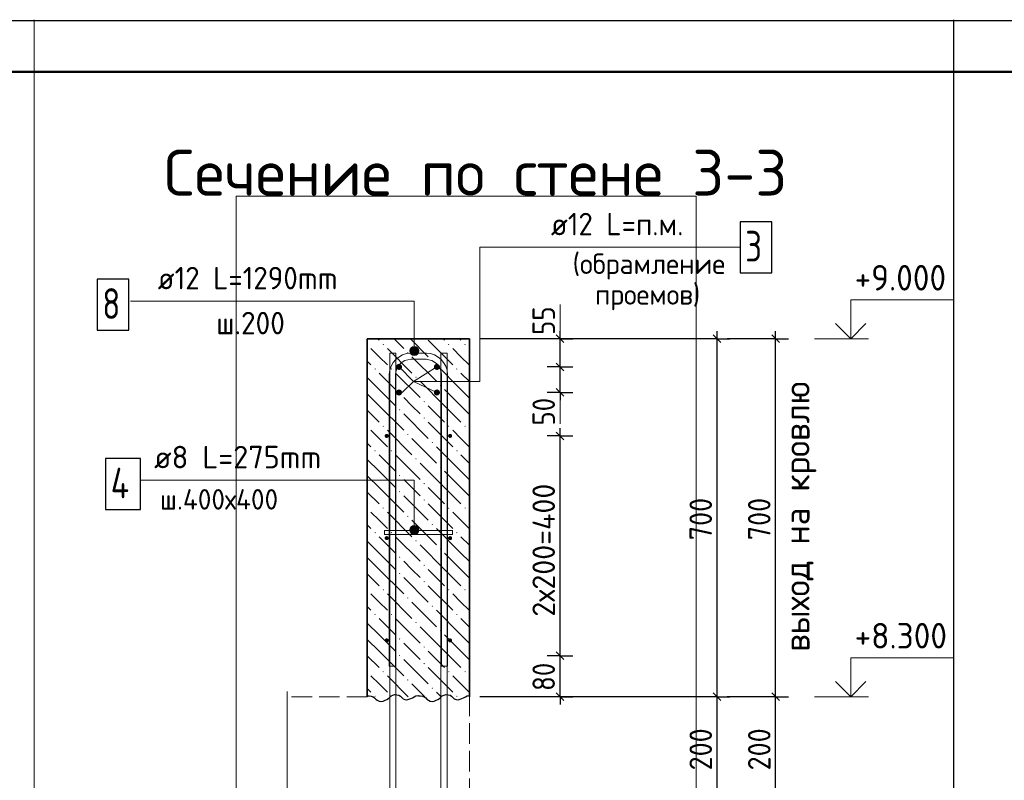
# Model space of a CAD drawing. Header units: millimetres. Extents: x 0 to 50412, y -12 to 35652.
# Tile 23 of 24: x 24382 to 35938, y 26728 to 35652. Entities that reach past the tile are written whole.
import ezdxf

# ---------------------------------------------------------------- set-up
doc = ezdxf.new("R2010")
doc.units = ezdxf.units.MM
doc.linetypes.add('______2', pattern=[324, 240, -84])
for name, color, linetype, lineweight in [('Standard', 7, 'Continuous', 25), ('ЖБ Перекрытие верхний уровень', 7, 'Continuous', 35), ('ЖБ Стена верхний уровень', 7, 'Continuous', 35), ('Заголовок чертежа', 7, 'Continuous', 25), ('Позиционная метка линия выноска', 7, 'Continuous', 13), ('Примечания', 7, 'Continuous', 13)]:
    doc.layers.add(name, color=color, linetype=linetype, lineweight=lineweight)
doc.layers.add('Размерная выноска', color=7, linetype='Continuous')
for name, color, linetype, true_color in [('Стена обрамление Г-обр.', 7, 'Continuous', 0xa0a0a0), ('Стена обрамление П-обр.', 7, 'Continuous', 0xa0a0a0), ('Стена фоновая арматура У1', 7, '______2', 0xa0a0a0), ('Стена фоновая арматура Х1', 7, '______2', 0xa0a0a0), ('Стена фоновая затяжка С-обр.', 7, '______2', 0xa0a0a0)]:
    doc.layers.add(name, color=color, linetype=linetype, true_color=true_color)
doc.styles.add('ISOCPEUR', font='txt')

msp = doc.modelspace()

# ---------------------------------------------------------------- hatches: boundary and pattern name
at = {"layer": 'ЖБ Стена верхний уровень', "linetype": 'Continuous', "lineweight": 18, "transparency": 33554687}
for points in [[(28461, 31845), (28465, 31842), (28461, 31838)], [(28641, 31842), (28649, 31849), (28657, 31842), (28649, 31834)], [(29409, 31842), (29417, 31849), (29425, 31842), (29417, 31834)], [(29601, 31842), (29609, 31849), (29617, 31842), (29609, 31834)], [(28929, 31746), (28937, 31753), (28945, 31746), (28937, 31738)], [(28545, 31554), (28553, 31561), (28561, 31554), (28553, 31546)], [(28737, 31554), (28745, 31561), (28753, 31554), (28745, 31546)], [(29217, 31650), (29225, 31657), (29233, 31650), (29225, 31642)], [(29505, 31554), (29513, 31561), (29521, 31554), (29513, 31546)], [(29025, 31458), (29033, 31465), (29041, 31458), (29033, 31450)], [(29313, 31362), (29321, 31369), (29329, 31362), (29321, 31354)], [(28833, 31266), (28841, 31273), (28849, 31266), (28841, 31258)], [(29121, 31170), (29129, 31177), (29137, 31170), (29129, 31162)], [(28833, 31074), (28841, 31081), (28849, 31074), (28841, 31066)], [(29121, 30978), (29129, 30985), (29137, 30978), (29129, 30970)], [(28461, 30885), (28465, 30882), (28461, 30878)], [(28641, 30882), (28649, 30889), (28657, 30882), (28649, 30874)], [(29409, 30882), (29417, 30889), (29425, 30882), (29417, 30874)], [(29601, 30882), (29609, 30889), (29617, 30882), (29609, 30874)], [(28929, 30786), (28937, 30793), (28945, 30786), (28937, 30778)], [(29217, 30690), (29225, 30697), (29233, 30690), (29225, 30682)], [(28545, 30594), (28553, 30601), (28561, 30594), (28553, 30586)], [(28737, 30594), (28745, 30601), (28753, 30594), (28745, 30586)], [(29505, 30594), (29513, 30601), (29521, 30594), (29513, 30586)], [(29025, 30498), (29033, 30505), (29041, 30498), (29033, 30490)], [(29313, 30402), (29321, 30409), (29329, 30402), (29321, 30394)], [(28833, 30306), (28841, 30313), (28849, 30306), (28841, 30298)], [(29121, 30210), (29129, 30217), (29137, 30210), (29129, 30202)], [(28833, 30114), (28841, 30121), (28849, 30114), (28841, 30106)], [(29121, 30018), (29129, 30025), (29137, 30018), (29129, 30010)], [(28461, 29925), (28465, 29922), (28461, 29918)], [(28641, 29922), (28649, 29929), (28657, 29922), (28649, 29914)], [(28929, 29826), (28937, 29833), (28945, 29826), (28937, 29818)], [(29409, 29922), (29417, 29929), (29425, 29922), (29417, 29914)], [(29601, 29922), (29609, 29929), (29617, 29922), (29609, 29914)], [(29217, 29730), (29225, 29737), (29233, 29730), (29225, 29722)], [(28545, 29634), (28553, 29641), (28561, 29634), (28553, 29626)], [(28737, 29634), (28745, 29641), (28753, 29634), (28745, 29626)], [(29505, 29634), (29513, 29641), (29521, 29634), (29513, 29626)], [(29025, 29538), (29033, 29545), (29041, 29538), (29033, 29530)], [(28833, 29346), (28841, 29353), (28849, 29346), (28841, 29338)], [(29313, 29442), (29321, 29449), (29329, 29442), (29321, 29434)], [(29121, 29250), (29129, 29257), (29137, 29250), (29129, 29242)], [(28833, 29154), (28841, 29161), (28849, 29154), (28841, 29146)], [(29121, 29058), (29129, 29065), (29137, 29058), (29129, 29050)], [(28461, 28965), (28465, 28962), (28461, 28958)], [(28641, 28962), (28649, 28969), (28657, 28962), (28649, 28954)], [(29409, 28962), (29417, 28969), (29425, 28962), (29417, 28954)], [(29601, 28962), (29609, 28969), (29617, 28962), (29609, 28954)], [(28929, 28866), (28937, 28873), (28945, 28866), (28937, 28858)], [(29217, 28770), (29225, 28777), (29233, 28770), (29225, 28762)], [(28545, 28674), (28553, 28681), (28561, 28674), (28553, 28666)], [(28737, 28674), (28745, 28681), (28753, 28674), (28745, 28666)], [(29505, 28674), (29513, 28681), (29521, 28674), (29513, 28666)], [(29025, 28578), (29033, 28585), (29041, 28578), (29033, 28570)], [(29313, 28482), (29321, 28489), (29329, 28482), (29321, 28474)], [(28833, 28386), (28841, 28393), (28849, 28386), (28841, 28378)], [(28833, 28194), (28841, 28201), (28849, 28194), (28841, 28186)], [(29121, 28290), (29129, 28297), (29137, 28290), (29129, 28282)], [(29121, 28098), (29129, 28105), (29137, 28098), (29129, 28090)], [(28461, 28005), (28465, 28002), (28461, 27998)], [(28641, 28002), (28649, 28009), (28657, 28002), (28649, 27994)], [(29409, 28002), (29417, 28009), (29425, 28002), (29417, 27994)], [(29601, 28002), (29609, 28009), (29617, 28002), (29609, 27994)], [(28929, 27906), (28937, 27913), (28945, 27906), (28937, 27898)], [(29217, 27810), (29225, 27817), (29233, 27810), (29225, 27802)], [(28545, 27714), (28553, 27721), (28561, 27714), (28555, 27708), (28551, 27708)], [(28737, 27714), (28745, 27721), (28753, 27714), (28747, 27708), (28743, 27708)], [(29505, 27714), (29513, 27721), (29521, 27714), (29515, 27708), (29511, 27708)]]:
    msp.add_hatch(color=7, dxfattribs=at).paths.add_polyline_path(points, flags=16)
at = {"layer": 'Позиционная метка линия выноска', "linetype": 'Continuous', "lineweight": 13, "transparency": 33554687}
for points in [[(29059, 31792), (28966, 31792), (28959, 31765)], [(29059, 31792), (28959, 31765), (29067, 31765)], [(29040, 31811), (28986, 31811), (28966, 31792)], [(29040, 31811), (28966, 31792), (29059, 31792)], [(28986, 31811), (29040, 31811), (29013, 31819)], [(29067, 31765), (28959, 31765), (28966, 31738)], [(29067, 31765), (28966, 31738), (29059, 31738)], [(29059, 31738), (28966, 31738), (28986, 31719)], [(29059, 31738), (28986, 31719), (29040, 31719)], [(29040, 31719), (28986, 31719), (29013, 31711)], [(29040, 29711), (28986, 29711), (28966, 29692)], [(29040, 29711), (28966, 29692), (29059, 29692)], [(28986, 29711), (29040, 29711), (29013, 29719)], [(29059, 29692), (28966, 29692), (28959, 29665)], [(29059, 29692), (28959, 29665), (29067, 29665)], [(29067, 29665), (28959, 29665), (28966, 29638)], [(29067, 29665), (28966, 29638), (29059, 29638)], [(29059, 29638), (28966, 29638), (28986, 29619)], [(29059, 29638), (28986, 29619), (29040, 29619)], [(29040, 29619), (28986, 29619), (29013, 29611)]]:
    msp.add_hatch(color=7, dxfattribs=at).paths.add_polyline_path(points)
at = {"layer": 'Стена обрамление Г-обр.', "linetype": 'Continuous', "lineweight": 13, "transparency": 33554687}
for points in [[(28870, 31578), (28867, 31592), (28859, 31603), (28848, 31611), (28834, 31614), (28820, 31611), (28808, 31603), (28800, 31592), (28798, 31578), (28800, 31564), (28808, 31553), (28820, 31545), (28834, 31542), (28848, 31545), (28859, 31553), (28867, 31564)], [(29315, 31578), (29312, 31592), (29304, 31603), (29292, 31611), (29279, 31614), (29265, 31611), (29253, 31603), (29245, 31592), (29243, 31578), (29245, 31564), (29253, 31553), (29265, 31545), (29279, 31542), (29292, 31545), (29304, 31553), (29312, 31564)], [(28870, 31278), (28867, 31292), (28859, 31303), (28848, 31311), (28834, 31314), (28820, 31311), (28808, 31303), (28800, 31292), (28798, 31278), (28800, 31264), (28808, 31253), (28820, 31245), (28834, 31242), (28848, 31245), (28859, 31253), (28867, 31264)], [(29315, 31278), (29312, 31292), (29304, 31303), (29292, 31311), (29279, 31314), (29265, 31311), (29253, 31303), (29245, 31292), (29243, 31278), (29245, 31264), (29253, 31253), (29265, 31245), (29279, 31242), (29292, 31245), (29304, 31253), (29312, 31264)]]:
    msp.add_hatch(color=7, dxfattribs=at).paths.add_polyline_path(points)
at = {"layer": 'Стена фоновая арматура У1', "linetype": 'Continuous', "lineweight": 13, "transparency": 33554687}
for points in [[(28713, 30769), (28712, 30778), (28706, 30786), (28699, 30791), (28689, 30793), (28680, 30791), (28672, 30786), (28667, 30778), (28665, 30769), (28667, 30759), (28672, 30752), (28680, 30746), (28689, 30745), (28699, 30746), (28706, 30752), (28712, 30759)], [(29457, 30769), (29456, 30778), (29450, 30786), (29443, 30791), (29433, 30793), (29424, 30791), (29416, 30786), (29411, 30778), (29409, 30769), (29411, 30759), (29416, 30752), (29424, 30746), (29433, 30745), (29443, 30746), (29450, 30752), (29456, 30759)], [(28713, 29569), (28712, 29578), (28706, 29586), (28699, 29591), (28689, 29593), (28680, 29591), (28672, 29586), (28667, 29578), (28665, 29569), (28667, 29559), (28672, 29552), (28680, 29546), (28689, 29545), (28699, 29546), (28706, 29552), (28712, 29559)], [(29457, 29569), (29456, 29578), (29450, 29586), (29443, 29591), (29433, 29593), (29424, 29591), (29416, 29586), (29411, 29578), (29409, 29569), (29411, 29559), (29416, 29552), (29424, 29546), (29433, 29545), (29443, 29546), (29450, 29552), (29456, 29559)], [(28713, 28369), (28712, 28378), (28706, 28386), (28699, 28391), (28689, 28393), (28680, 28391), (28672, 28386), (28667, 28378), (28665, 28369), (28667, 28359), (28672, 28352), (28680, 28346), (28689, 28345), (28699, 28346), (28706, 28352), (28712, 28359)], [(29457, 28369), (29456, 28378), (29450, 28386), (29443, 28391), (29433, 28393), (29424, 28391), (29416, 28386), (29411, 28378), (29409, 28369), (29411, 28359), (29416, 28352), (29424, 28346), (29433, 28345), (29443, 28346), (29450, 28352), (29456, 28359)]]:
    msp.add_hatch(color=7, dxfattribs=at).paths.add_polyline_path(points)

# ---------------------------------------------------------------- linework, layer by layer
at = {"layer": 'Standard', "color": 7, "linetype": 'Continuous', "lineweight": 13, "transparency": 33554687}
for p, q in [((30724, 31908), (30724, 32310)), ((33709, 31908), (34345, 31908)), ((30724, 31278), (30724, 30912)), ((33709, 27708), (34345, 27708))]:
    msp.add_line(p, q, dxfattribs=at)
at = {"layer": 'Standard', "color": 7, "linetype": 'Continuous', "lineweight": -3, "transparency": 33554687}
for p, q in [((32567, 31908), (29781, 31908)), ((30724, 31908), (30574, 31908)), ((30724, 31908), (30724, 31998)), ((30724, 31908), (30874, 31908)), ((30724, 31908), (30724, 31908)), ((30724, 31578), (30724, 31908)), ((32567, 31908), (32417, 31908)), ((32567, 31908), (32567, 31998)), ((32567, 31908), (32717, 31908)), ((32567, 27708), (32567, 31908)), ((33254, 31908), (32687, 31908)), ((33254, 31908), (33104, 31908)), ((33254, 31908), (33254, 31998)), ((33254, 31908), (33404, 31908)), ((33254, 27708), (33254, 31908)), ((30724, 31578), (30574, 31578)), ((30724, 31578), (30874, 31578)), ((30724, 31578), (30724, 31578)), ((30724, 31278), (30724, 31578)), ((30724, 31278), (30574, 31278)), ((30724, 31278), (30874, 31278)), ((30724, 31278), (30724, 31278)), ((30724, 31278), (30724, 31188)), ((30724, 30769), (30724, 30859)), ((30724, 30769), (30574, 30769)), ((30724, 30769), (30874, 30769)), ((30724, 30769), (30724, 30769)), ((30724, 28188), (30724, 30769)), ((30724, 28188), (30574, 28188)), ((30724, 28188), (30874, 28188)), ((30724, 28188), (30724, 28188)), ((30724, 27708), (30724, 28188)), ((30724, 27708), (30574, 27708)), ((30724, 27708), (30874, 27708)), ((30724, 27708), (30724, 27708)), ((30724, 27708), (30724, 27618)), ((32567, 27708), (32417, 27708)), ((32567, 27708), (32717, 27708)), ((32567, 26508), (32567, 27708)), ((33254, 27708), (33104, 27708)), ((33254, 27708), (33404, 27708)), ((33254, 26508), (33254, 27708))]:
    msp.add_line(p, q, dxfattribs=at)
at = {"layer": 'Standard', "color": 7, "linetype": 'Continuous', "lineweight": 25, "transparency": 33554687}
for p, q in [((30769, 31863), (30679, 31953)), ((32612, 31863), (32522, 31953)), ((33299, 31863), (33209, 31953)), ((30769, 31533), (30679, 31623)), ((30769, 31233), (30679, 31323)), ((30769, 30724), (30679, 30814)), ((30769, 28143), (30679, 28233)), ((30769, 27663), (30679, 27753)), ((32612, 27663), (32522, 27753)), ((33299, 27663), (33209, 27753))]:
    msp.add_line(p, q, dxfattribs=at)
msp.add_lwpolyline([(0, 0), (50400, 0), (50400, 35640), (0, 35640), (0, 0)], close=True, dxfattribs=at)
at = {"layer": 'Standard', "color": 7, "linetype": 'Continuous', "lineweight": 13, "transparency": 33554687}
for points in [[(24551, 35652), (24551, 11050), (38038, 11050), (38038, 35652)], [(34136, 31908), (34136, 32364), (35336, 32364)], [(34136, 27708), (34136, 28164), (35336, 28164)]]:
    msp.add_lwpolyline(points, dxfattribs=at)
at = {"layer": 'Standard', "color": 7, "linetype": 'Continuous', "lineweight": 25, "transparency": 33554687}
msp.add_lwpolyline([(35342, 35652), (35342, 21500), (50412, 21500)], dxfattribs=at)
at = {"layer": 'Standard', "color": 7, "linetype": 'Continuous', "lineweight": 50, "transparency": 33554687}
msp.add_lwpolyline([(2400, 35040), (49800, 35040), (49800, 600), (2400, 600), (2400, 35040)], close=True, dxfattribs=at)
at = {"layer": 'Standard', "color": 254, "linetype": 'Continuous', "lineweight": 13, "true_color": 0xc4c4ff, "transparency": 33554687}
msp.add_lwpolyline([(26923, 13908), (32323, 13908), (32323, 33582), (26923, 33582), (26923, 13908)], dxfattribs=at)
at = {"layer": 'Standard', "color": 7, "linetype": 'Continuous', "lineweight": 35, "transparency": 33554687}
for points in [[(33958, 32086), (34136, 31908), (34314, 32086)], [(33958, 27886), (34136, 27708), (34314, 27886)]]:
    msp.add_lwpolyline(points, dxfattribs=at)
at = {"layer": 'Standard', "color": 7, "linetype": 'Continuous', "lineweight": -3, "transparency": 33554687}
for points in [[(32567, 27708), (32547, 27708), (32547, 27708), (29781, 27708)], [(33254, 27708), (33234, 27708), (33234, 27708), (32687, 27708)]]:
    msp.add_lwpolyline(points, dxfattribs=at)
at = {"layer": 'ЖБ Перекрытие верхний уровень', "color": 7, "linetype": '______2', "lineweight": 18, "transparency": 33554687}
for p, q in [((28461, 27708), (27523, 27708)), ((29661, 26508), (29661, 27708))]:
    msp.add_line(p, q, dxfattribs=at)
at = {"layer": 'ЖБ Стена верхний уровень', "color": 7, "linetype": 'Continuous', "lineweight": 35, "transparency": 33554687}
for p, q in [((28461, 31908), (28461, 27708)), ((29661, 31908), (28461, 31908)), ((29661, 27708), (29661, 31908))]:
    msp.add_line(p, q, dxfattribs=at)
at = {"layer": 'ЖБ Стена верхний уровень', "color": 9, "linetype": 'Continuous', "lineweight": 18, "true_color": 0xc7c7c7, "transparency": 33554687}
for p, q in [((28583, 31908), (28601, 31890)), ((28775, 31908), (28889, 31794)), ((28967, 31908), (29177, 31698)), ((29351, 31908), (29369, 31890)), ((29543, 31908), (29561, 31890)), ((28601, 31698), (28505, 31794)), ((28697, 31794), (28985, 31506)), ((29177, 31890), (29465, 31602)), ((29561, 31698), (29465, 31794)), ((29657, 31794), (29661, 31789)), ((28697, 31602), (28601, 31698)), ((28985, 31698), (29273, 31410)), ((29657, 31602), (29561, 31698)), ((28461, 31645), (28505, 31602)), ((29561, 31314), (29273, 31602)), ((28601, 31314), (28461, 31453)), ((28601, 31506), (28793, 31314)), ((28793, 31506), (29081, 31218)), ((29561, 31506), (29661, 31405)), ((29369, 31122), (29081, 31410)), ((28461, 31261), (28601, 31122)), ((28601, 31314), (28793, 31122)), ((28985, 31122), (28889, 31218)), ((29369, 31314), (29561, 31122)), ((29561, 31314), (29661, 31213)), ((28601, 31122), (28889, 30834)), ((29081, 31026), (28985, 31122)), ((29177, 31122), (29369, 30930)), ((29369, 31122), (29561, 30930)), ((29561, 31122), (29661, 31021)), ((28461, 31069), (28601, 30930)), ((28889, 31026), (29177, 30738)), ((29177, 30930), (29465, 30642)), ((28601, 30738), (28505, 30834)), ((28697, 30834), (28985, 30546)), ((29561, 30738), (29465, 30834)), ((29657, 30834), (29661, 30829)), ((28461, 30685), (28505, 30642)), ((28697, 30642), (28601, 30738)), ((28985, 30738), (29273, 30450)), ((29561, 30354), (29273, 30642)), ((29657, 30642), (29561, 30738)), ((28601, 30546), (28793, 30354)), ((28793, 30546), (29081, 30258)), ((29561, 30546), (29661, 30445)), ((28601, 30354), (28461, 30493)), ((29369, 30162), (29081, 30450)), ((28461, 30301), (28601, 30162)), ((28601, 30354), (28793, 30162)), ((29369, 30354), (29561, 30162)), ((29561, 30354), (29661, 30253)), ((28601, 30162), (28889, 29874)), ((28985, 30162), (28889, 30258)), ((29081, 30066), (28985, 30162)), ((29177, 30162), (29369, 29970)), ((29369, 30162), (29561, 29970)), ((29561, 30162), (29661, 30061)), ((28461, 30109), (28601, 29970)), ((28889, 30066), (29177, 29778)), ((29177, 29970), (29465, 29682)), ((28601, 29778), (28505, 29874)), ((28697, 29874), (28985, 29586)), ((29561, 29778), (29465, 29874)), ((29657, 29874), (29661, 29869)), ((28461, 29725), (28505, 29682)), ((28697, 29682), (28601, 29778)), ((28985, 29778), (29273, 29490)), ((29657, 29682), (29561, 29778)), ((28601, 29586), (28793, 29394)), ((28793, 29586), (29081, 29298)), ((29561, 29394), (29273, 29682)), ((29561, 29586), (29661, 29485)), ((28601, 29394), (28461, 29533)), ((29369, 29202), (29081, 29490)), ((28601, 29394), (28793, 29202)), ((29369, 29394), (29561, 29202)), ((29561, 29394), (29661, 29293)), ((28461, 29341), (28601, 29202)), ((28985, 29202), (28889, 29298)), ((28461, 29149), (28601, 29010)), ((28601, 29202), (28889, 28914)), ((29081, 29106), (28985, 29202)), ((29177, 29202), (29369, 29010)), ((29369, 29202), (29561, 29010)), ((29561, 29202), (29661, 29101)), ((28889, 29106), (29177, 28818)), ((29177, 29010), (29465, 28722)), ((28601, 28818), (28505, 28914)), ((28697, 28914), (28985, 28626)), ((29561, 28818), (29465, 28914)), ((29657, 28914), (29661, 28909)), ((28697, 28722), (28601, 28818)), ((28985, 28818), (29273, 28530)), ((29657, 28722), (29561, 28818)), ((28461, 28765), (28505, 28722)), ((29561, 28434), (29273, 28722)), ((28601, 28434), (28461, 28573)), ((28601, 28626), (28793, 28434)), ((28793, 28626), (29081, 28338)), ((29561, 28626), (29661, 28525)), ((28601, 28434), (28793, 28242)), ((29369, 28242), (29081, 28530)), ((29369, 28434), (29561, 28242)), ((29561, 28434), (29661, 28333)), ((28461, 28381), (28601, 28242)), ((28985, 28242), (28889, 28338)), ((28601, 28242), (28889, 27954)), ((29081, 28146), (28985, 28242)), ((29177, 28242), (29369, 28050)), ((29369, 28242), (29561, 28050)), ((29561, 28242), (29661, 28141)), ((28461, 28189), (28601, 28050)), ((28889, 28146), (29177, 27858)), ((29177, 28050), (29465, 27762)), ((28601, 27858), (28505, 27954)), ((28697, 27762), (28601, 27858)), ((28697, 27954), (28943, 27708)), ((28985, 27858), (29135, 27708)), ((29561, 27858), (29465, 27954)), ((29657, 27762), (29561, 27858)), ((29657, 27954), (29661, 27949)), ((28461, 27805), (28505, 27762)), ((29327, 27708), (29273, 27762))]:
    msp.add_line(p, q, dxfattribs=at)
at = {"layer": 'Позиционная метка линия выноска', "color": 7, "linetype": 'Continuous', "lineweight": 13, "transparency": 33554687}
for p, q in [((29013, 31819), (29013, 31819)), ((28959, 31765), (28959, 31765)), ((29013, 31711), (29013, 31711)), ((29067, 31765), (29067, 31765)), ((29013, 29719), (29013, 29719)), ((28959, 29665), (28959, 29665)), ((29013, 29611), (29013, 29611)), ((29067, 29665), (29067, 29665))]:
    msp.add_line(p, q, dxfattribs=at)
for points in [[(29003, 31408), (29783, 31408), (29783, 32982), (32837, 32982)], [(25684, 32348), (29013, 32348), (29013, 31765)], [(28834, 31578), (29003, 31408), (28870, 31278)], [(29279, 31278), (29003, 31408), (29279, 31578)], [(25798, 30248), (29013, 30248), (29013, 29665)]]:
    msp.add_lwpolyline(points, dxfattribs=at)
for centre in [(29013, 31765), (29013, 29665)]:
    msp.add_circle(centre, 54, dxfattribs=at)
at = {"layer": 'Примечания', "color": 7, "linetype": 'Continuous', "lineweight": 25, "transparency": 33554687}
msp.add_line((29661, 27718), (29661, 27718), dxfattribs=at)
for points in [[(28461, 27718), (28484, 27719), (28508, 27715), (28529, 27707), (28547, 27694), (28562, 27679), (28579, 27666), (28601, 27658), (28625, 27653), (28648, 27658), (28670, 27667), (28691, 27676), (28709, 27689), (28725, 27703), (28742, 27717), (28763, 27728), (28785, 27733), (28809, 27732), (28833, 27726), (28850, 27713), (28866, 27698), (28883, 27685), (28903, 27674), (28927, 27672), (28950, 27678), (28971, 27687), (28992, 27697), (29013, 27707), (29033, 27717), (29057, 27721), (29061, 27722)], [(29061, 27718), (29084, 27719), (29108, 27715), (29129, 27707), (29147, 27694), (29162, 27679), (29179, 27666), (29201, 27658), (29225, 27653), (29248, 27658), (29270, 27667), (29291, 27676), (29309, 27689), (29325, 27703), (29342, 27717), (29363, 27728), (29385, 27733), (29409, 27732), (29433, 27726), (29450, 27713), (29466, 27698), (29483, 27685), (29503, 27674), (29527, 27672), (29550, 27678), (29571, 27687), (29592, 27697), (29613, 27707), (29633, 27717), (29657, 27721), (29661, 27722)]]:
    msp.add_lwpolyline(points, dxfattribs=at)
at = {"layer": 'Размерная выноска', "color": 7, "linetype": 'Continuous', "lineweight": 13, "transparency": 33554687}
msp.add_line((27523, 27768), (27523, 26448), dxfattribs=at)
at = {"layer": 'Стена обрамление Г-обр.', "color": 7, "linetype": 'Continuous', "lineweight": 25, "transparency": 33554687}
msp.add_lwpolyline([(32837, 32682), (33209, 32682), (33209, 33282), (32837, 33282), (32837, 32682)], dxfattribs=at)
at = {"layer": 'Стена обрамление П-обр.', "color": 7, "linetype": 'Continuous', "lineweight": 25, "transparency": 33554687}
msp.add_lwpolyline([(25291, 32009), (25663, 32009), (25663, 32609), (25291, 32609), (25291, 32009)], dxfattribs=at)
at = {"layer": 'Стена обрамление П-обр.', "color": 38, "linetype": 'Continuous', "lineweight": 13, "true_color": 0x5f1e0f, "transparency": 33554687}
msp.add_lwpolyline([(29331, 28068), (29331, 31488), (29327, 31522), (29315, 31556), (29298, 31587), (29276, 31613), (29251, 31634), (29220, 31652), (29185, 31663), (29151, 31668), (28971, 31668), (28938, 31663), (28903, 31652), (28872, 31634), (28846, 31613), (28825, 31587), (28807, 31556), (28796, 31522), (28791, 31488), (28791, 28068), (28719, 28068), (28719, 31493), (28726, 31538), (28741, 31585), (28765, 31629), (28795, 31664), (28831, 31694), (28874, 31718), (28921, 31734), (28966, 31740), (29156, 31740), (29202, 31734), (29249, 31718), (29292, 31694), (29328, 31664), (29357, 31629), (29382, 31585), (29397, 31538), (29403, 31493), (29403, 28068), (29331, 28068)], dxfattribs=at)
at = {"layer": 'Стена фоновая арматура Х1', "color": 7, "linetype": 'Continuous', "lineweight": 18, "transparency": 33554687}
for points in [[(28725, 15828), (28725, 31740), (28797, 31740), (28797, 15828), (28725, 15828)], [(29325, 15828), (29325, 31740), (29397, 31740), (29397, 15828), (29325, 15828)]]:
    msp.add_lwpolyline(points, dxfattribs=at)
at = {"layer": 'Стена фоновая затяжка С-обр.', "color": 7, "linetype": 'Continuous', "lineweight": 25, "transparency": 33554687}
msp.add_lwpolyline([(25390, 29903), (25798, 29903), (25798, 30503), (25390, 30503), (25390, 29903)], dxfattribs=at)
at = {"layer": 'Стена фоновая затяжка С-обр.', "color": 98, "linetype": 'Continuous', "lineweight": 13, "true_color": 0x005000, "transparency": 33554687}
msp.add_lwpolyline([(29460, 29610), (28662, 29610), (28662, 29658), (29460, 29658), (29460, 29610)], dxfattribs=at)

# ---------------------------------------------------------------- texts
at = {"layer": 'Standard', "color": 7, "linetype": 'Continuous', "lineweight": 18, "transparency": 33554687, "char_height": 240, "attachment_point": 7, "style": 'ISOCPEUR'}
for s, insert, width in [('\\W0.97;(обрамление', (30871, 32603), 1939.55), ('\\W0.96;проемов)', (31135, 32243), 1410.7), ('\\W0.97;ш.400х400', (26027, 29904), 1627.26)]:
    msp.add_mtext(s, dxfattribs=dict(at, insert=insert, width=width))
at = {"layer": 'Standard', "color": 7, "linetype": 'Continuous', "lineweight": 25, "transparency": 33554687, "char_height": 300, "width": 1281.42, "attachment_point": 7, "style": 'ISOCPEUR'}
for s, insert in [('\\W0.95;+9.000', (34181, 32474)), ('\\W0.95;+8.300', (34181, 28274))]:
    msp.add_mtext(s, dxfattribs=dict(at, insert=insert))
at = {"layer": 'Standard', "color": 7, "linetype": 'Continuous', "lineweight": 25, "transparency": 33554687, "char_height": 264, "attachment_point": 7, "rotation": 90, "style": 'ISOCPEUR'}
for s, insert, width in [('\\W0.87;55', (30664, 31953), 484.73), ('\\W0.87;50', (30664, 30890), 484.71), ('\\W0.97;2х200=400', (30664, 28647), 1816.22), ('\\W0.91;700', (32507, 29544), 674.39), ('\\W0.91;700', (33194, 29544), 674.39), ('\\W0.87;80', (30664, 27776), 484.71), ('\\W0.91;200', (32507, 26844), 674.39), ('\\W0.91;200', (33194, 26844), 674.39)]:
    msp.add_mtext(s, dxfattribs=dict(at, insert=insert, width=width))
at = {"layer": 'Заголовок чертежа', "color": 7, "linetype": 'Continuous', "lineweight": 50, "transparency": 33554687, "insert": (26076, 33587), "char_height": 540, "width": 7713.79, "attachment_point": 7, "style": 'ISOCPEUR'}
msp.add_mtext('\\W0.99;Сечение по стене 3-3', dxfattribs=at)
at = {"layer": 'Заголовок чертежа', "color": 7, "linetype": 'Continuous', "lineweight": 25, "transparency": 33554687, "insert": (33733, 28235), "char_height": 300, "width": 3340.29, "attachment_point": 7, "rotation": 90, "style": 'ISOCPEUR'}
msp.add_mtext('\\W0.98;выход на кровлю', dxfattribs=at)
at = {"layer": 'Стена обрамление Г-обр.', "color": 7, "linetype": 'Continuous', "lineweight": 13, "transparency": 33554687, "attachment_point": 7, "style": 'ISOCPEUR'}
for s, insert, char_height, width in [('\\W0.94;ø12 L=п.м. ', (30617, 33122), 264, 1918.98), ('\\W0.78;3', (32897, 32814), 360, 391.68)]:
    msp.add_mtext(s, dxfattribs=dict(at, insert=insert, char_height=char_height, width=width))
at = {"layer": 'Стена обрамление П-обр.', "color": 7, "linetype": 'Continuous', "lineweight": 13, "transparency": 33554687, "attachment_point": 7, "style": 'ISOCPEUR'}
for s, insert, char_height, width in [('\\W0.94;ø12 L=1290mm ', (26002, 32488), 264, 2525.26), ('\\W0.78;8', (25351, 32141), 360, 391.69), ('\\W0.95;ш.200 ', (26688, 31960), 264, 1154.56)]:
    msp.add_mtext(s, dxfattribs=dict(at, insert=insert, char_height=char_height, width=width))
at = {"layer": 'Стена фоновая затяжка С-обр.', "color": 7, "linetype": 'Continuous', "lineweight": 13, "transparency": 33554687, "attachment_point": 7, "style": 'ISOCPEUR'}
for s, insert, char_height, width in [('\\W0.98;ø8 L=275mm ', (25959, 30388), 264, 2266.23), ('\\W0.80;4', (25450, 30035), 360, 431.8)]:
    msp.add_mtext(s, dxfattribs=dict(at, insert=insert, char_height=char_height, width=width))

doc.saveas('drawing.dxf')
